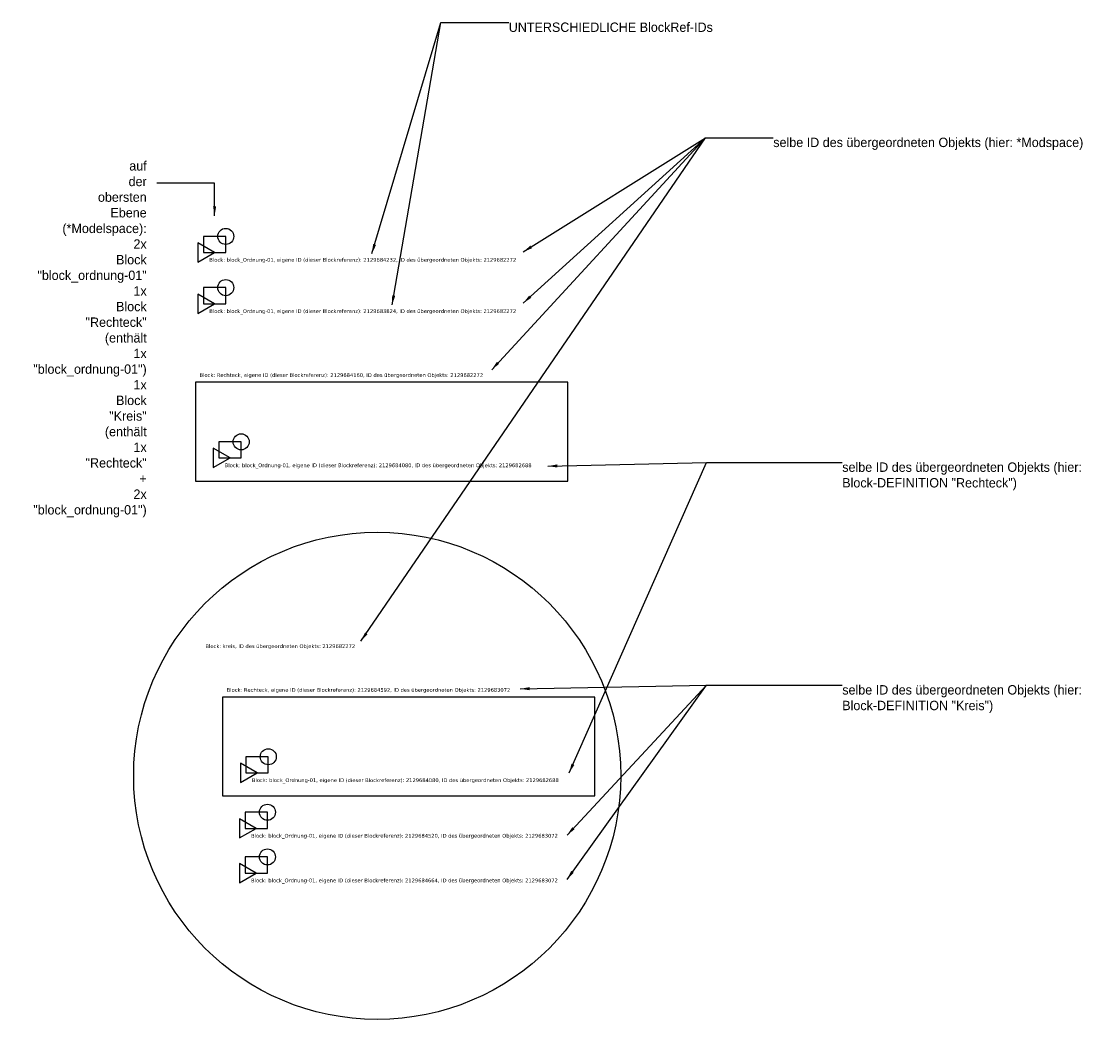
# Model space of a CAD drawing. Header units: millimetres. Extents: x -54077 to 39650, y -45043 to 8155.
# Tile 2 of 2: x -17791 to 39650, y -45043 to 8155. Entities that reach past the tile are written whole.
import ezdxf

# ---------------------------------------------------------------- set-up
doc = ezdxf.new("R2010")
doc.units = ezdxf.units.MM
doc.styles.add('Zeissig', font='verdana.TTF')
doc.dimstyles.new('ISO-25', dxfattribs={"dimtxt": 2.5, "dimasz": 2.5, "dimexe": 1.25, "dimexo": 0.625, "dimtad": 1, "dimtxsty": 'Standard', "dimcen": 2.5, "dimadec": 0, "dimazin": 0, "dimtfac": 1, "dimtmove": 0, "dimatfit": 3, "dimfxl": 1, "dimarcsym": 0})

# ---------------------------------------------------------------- blocks, each defined once
blk = doc.blocks.new('block_Ordnung-01')
for points in [[(-1189, -856), (0, -856), (0, 0), (-1189, 0)], [(-595, -856), (-1486, -341), (-1486, -1371)]]:
    blk.add_lwpolyline(points, close=True)
blk.add_circle((0, 0), 428)
at = {"style": 'Zeissig'}
blk.add_attdef('BAUGRUPPE', (-877, -1351), '', height=200, dxfattribs=at)
blk = doc.blocks.new('Rechteck')
blk.add_lwpolyline([(-1976, -1109), (17884, -1109), (17884, 4164), (-1976, 4164)], close=True)
blk.add_blockref('block_Ordnung-01', (467, 984)).add_auto_attribs({'BAUGRUPPE': 'Block: block_Ordnung-01, eigene ID (dieser Blockreferenz): 2129684080, ID des übergeordneten Objekts: 2129682688'})
at = {"style": 'Zeissig'}
blk.add_attdef('BAUGRUPPE', (-1754, 4444), '', height=200, dxfattribs=at)
blk = doc.blocks.new('kreis')
blk.add_circle((11316, 0), 12988)
for name, p, values in [('Rechteck', (5041, 34), {'BAUGRUPPE': 'Block: Rechteck, eigene ID (dieser Blockreferenz): 2129684592, ID des übergeordneten Objekts: 2129683072'}), ('block_Ordnung-01', (5464, -1943), {'BAUGRUPPE': 'Block: block_Ordnung-01, eigene ID (dieser Blockreferenz): 2129684520, ID des übergeordneten Objekts: 2129683072'}), ('block_Ordnung-01', (5464, -4325), {'BAUGRUPPE': 'Block: block_Ordnung-01, eigene ID (dieser Blockreferenz): 2129684664, ID des übergeordneten Objekts: 2129683072'})]:
    blk.add_blockref(name, p).add_auto_attribs(values)
at = {"style": 'Zeissig'}
blk.add_attdef('BAUGRUPPE', (2156, 6811), '', height=200, dxfattribs=at)

msp = doc.modelspace()

# ---------------------------------------------------------------- linework, layer by layer
at = {"linetype": 'ByBlock', "lineweight": -2}
msp.add_line((-11115, -3642), (-11115, -3642), dxfattribs=at)

# ---------------------------------------------------------------- block references
for name, p, values in [('block_Ordnung-01', (-6898, -3297), {'BAUGRUPPE': 'Block: block_Ordnung-01, eigene ID (dieser Blockreferenz): 2129684232, ID des übergeordneten Objekts: 2129682272'}), ('block_Ordnung-01', (-6898, -6031), {'BAUGRUPPE': 'Block: block_Ordnung-01, eigene ID (dieser Blockreferenz): 2129683824, ID des übergeordneten Objekts: 2129682272'}), ('Rechteck', (-6544, -15235), {'BAUGRUPPE': 'Block: Rechteck, eigene ID (dieser Blockreferenz): 2129684160, ID des übergeordneten Objekts: 2129682272'}), ('kreis', (-10138, -32056), {'BAUGRUPPE': 'Block: kreis, ID des übergeordneten Objekts: 2129682272'})]:
    msp.add_blockref(name, p).add_auto_attribs(values)

# ---------------------------------------------------------------- texts
at = {"char_height": 500}
for s, insert, width, attachment_point in [('UNTERSCHIEDLICHE BlockRef-IDs', (8196, 8103), 15749.32, 1), ('selbe ID des übergeordneten Objekts (hier: *Modspace)', (22305, 1964), 15749.32, 1), ('auf der obersten Ebene (*Modelspace):\\P2x Block "block_ordnung-01"\\P1x Block "Rechteck" (enthält 1x "block_ordnung-01")\\P1x Block "Kreis" (enthält 1x "Rechteck" + 2x "block_ordnung-01")', (-11115, 713), 11.74, 3), ('selbe ID des übergeordneten Objekts (hier: Block-DEFINITION "Rechteck")', (25984, -15350), 15749.32, 1), ('selbe ID des übergeordneten Objekts (hier: Block-DEFINITION "Kreis")', (25984, -27222), 15749.32, 1)]:
    msp.add_mtext(s, dxfattribs=dict(at, insert=insert, width=width, attachment_point=attachment_point))

# ---------------------------------------------------------------- leaders
at = {"annotation_type": 0, "has_hookline": 1, "hookline_direction": 0}
for points, text_width in [([(897, -4212), (4572, 8102), (8195, 8102)], 13583), ([(1974, -6948), (4572, 8102), (8195, 8102)], 13583), ([(314, -24875), (18682, 1963), (22304, 1963)], 12917), ([(7287, -10406), (18682, 1963), (22304, 1963)], 12917), ([(8970, -4125), (18682, 1963), (22304, 1963)], 12917), ([(8970, -6852), (18682, 1963), (22304, 1963)], 12917), ([(10282, -15548), (18737, -15351), (25983, -15351)], 13667), ([(11416, -31900), (18737, -15351), (25983, -15351)], 13667), ([(8807, -27420), (18737, -27223), (25983, -27223)], 13667), ([(11304, -35220), (18737, -27223), (25983, -27223)], 13667), ([(11304, -37577), (18737, -27223), (25983, -27223)], 13667)]:
    msp.add_leader(points, dimstyle='ISO-25', override={"dimasz": 500, "dimgap": 0.625, "dimtad": 0}, dxfattribs=dict(at, text_width=text_width))
msp.add_leader([(-7493, -2198), (-7493, -463), (-10567, -463)], dimstyle='ISO-25', override={"dimasz": 500, "dimgap": 0.625, "dimtad": 0})

doc.saveas('drawing.dxf')
